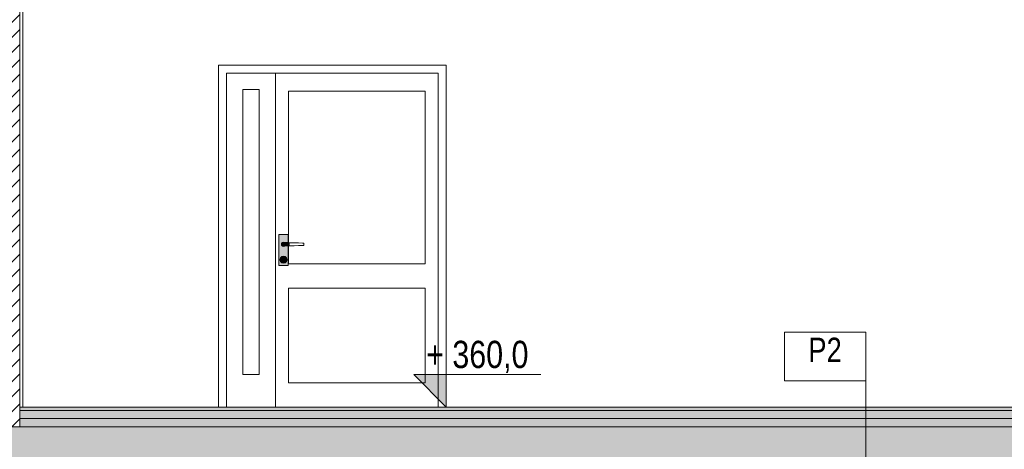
# Model space of a CAD drawing. Header units: millimetres. Extents: x -101298 to -58298, y 45839 to 66839.
# Tile 98 of 124: x -80228 to -74181, y 57011 to 59648. Entities that reach past the tile are written whole.
import ezdxf

# ---------------------------------------------------------------- set-up
doc = ezdxf.new("R2010")
doc.units = ezdxf.units.MM
doc.header["$MEASUREMENT"] = 0
for name, color, linetype, lineweight in [('Nowe_0_Nr_pióra__21', 7, 'Continuous', 20), ('Nowe_Konstrukcja - Stropy_Nr_pióra__21', 7, 'Continuous', 20), ('Nowe_Konstrukcja - Stropy_Nr_pióra__3', 7, 'Continuous', 13), ('Nowe_Konstrukcja - Ściany zew_Nr_pióra__106', 252, 'Continuous', 13), ('Nowe_Konstrukcja - Ściany zew_Nr_pióra__18', 9, 'Continuous', 15), ('Nowe_Konstrukcja - Ściany zew_Nr_pióra__19', 255, 'Continuous', 0), ('Nowe_Konstrukcja - Ściany zew_Nr_pióra__21', 7, 'Continuous', 20), ('Nowe_Konstrukcja - Ściany zew_Nr_pióra__3', 7, 'Continuous', 13), ('Nowe_Tabelka_Nr_pióra__3', 7, 'Continuous', 13), ('Nowe_Tabelka_Nr_pióra__7', 7, 'Continuous', 35), ('Nowe_Wymiarowanie - Ogólne_Nr_pióra__42', 8, 'Continuous', 25), ('Nowe_zagospodarowanie_Nr_pióra__21', 7, 'Continuous', 20)]:
    doc.layers.add(name, color=color, linetype=linetype, lineweight=lineweight)
for name, color, linetype, lineweight, true_color in [('Nowe_Konstrukcja - Stropy_Nr_pióra__23', 7, 'Continuous', 13, 0x858585), ('Nowe_Konstrukcja - Stropy_Nr_pióra__81', 7, 'Continuous', 13, 0x6a6a6a), ('Nowe_Konstrukcja - Ściany zew_Nr_pióra__102', 7, 'Continuous', 13, 0x3e3e3e), ('Nowe_Konstrukcja - Ściany zew_Nr_pióra__142', 7, 'Continuous', 0, 0xe8e8e8), ('Nowe_Konstrukcja - Ściany zew_Nr_pióra__23', 7, 'Continuous', 13, 0x858585), ('Nowe_Konstrukcja - Ściany zew_Nr_pióra__61', 7, 'Continuous', 18, 0x6a6a6a), ('Nowe_Konstrukcja - Ściany zew_Nr_pióra__62', 7, 'Continuous', 18, 0xaaaaaa), ('Nowe_Wymiarowanie - Ogólne_Nr_pióra__81', 7, 'Continuous', 13, 0x6a6a6a)]:
    doc.layers.add(name, color=color, linetype=linetype, lineweight=lineweight, true_color=true_color)
doc.layers.add('Nowe_Wymiarowanie - Ogólne', color=7, linetype='Continuous')
doc.layers.add('Nowe_zagospodarowanie', color=7, linetype='Continuous')
doc.styles.add('STYL_AUTOMATYCZNY_1', font='arial.ttf')
doc.styles.add('STYL_AUTOMATYCZNY_2', font='arial.ttf', dxfattribs={"width": 0.8})
doc.dimstyles.new('STYL_AUTOMATYCZNY__1', dxfattribs={"dimtxt": 125, "dimasz": 47.5, "dimexe": 0.18, "dimexo": 0.0625, "dimgap": 0, "dimtad": 1, "dimdec": 0, "dimlfac": 0.1, "dimzin": 0, "dimdsep": 46, "dimtxsty": 'STYL_AUTOMATYCZNY_1', "dimblk": 'ARROWHEAD_6', "dimblk1": 'ARROWHEAD_6', "dimblk2": 'ARROWHEAD_6', "dimcen": 0.09, "dimse1": 1, "dimse2": 1, "dimclrd": 256, "dimclre": 256, "dimclrt": 8, "dimazin": 0, "dimtfac": 1, "dimtdec": 4, "dimtmove": 0, "dimatfit": 3, "dimfxl": 0, "dimtolj": 1, "dimtzin": 0, "dimarcsym": 0})
doc.dimstyles.new('STYL_AUTOMATYCZNY__3', dxfattribs={"dimtxt": 125, "dimasz": 47.5, "dimexe": 0.18, "dimexo": 0.0625, "dimgap": 0, "dimtad": 1, "dimdec": 0, "dimlfac": 0.1, "dimzin": 0, "dimdsep": 46, "dimtxsty": 'STYL_AUTOMATYCZNY_1', "dimblk": 'ARROWHEAD_6', "dimblk1": 'ARROWHEAD_6', "dimblk2": 'ARROWHEAD_6', "dimcen": 0.09, "dimse1": 1, "dimse2": 1, "dimclrd": 256, "dimclre": 256, "dimclrt": 8, "dimazin": 0, "dimtfac": 1, "dimtdec": 4, "dimtmove": 2, "dimatfit": 3, "dimfxl": 0, "dimtolj": 1, "dimtzin": 0, "dimarcsym": 0})
pattern_1 = [(45, (0, 0), (-91.92388, 91.92388), []), (45, (-45.96, 45.96), (-91.92388, 91.92388), [97.5, -32.5])]

# ---------------------------------------------------------------- blocks, each defined once
blk = doc.blocks.new('Polilinia_1_1', base_point=(-75032.1, 56447))
at = {"layer": 'Nowe_zagospodarowanie', "linetype": 'Continuous', "lineweight": 0, "true_color": 0x000000}
blk.add_hatch(color=18, dxfattribs=at).paths.add_polyline_path([(-75082.1, 56447), (-75078.3, 56427.8), (-75067.5, 56411.6), (-75051.3, 56400.8), (-75032.1, 56397), (-75013, 56400.8), (-74996.8, 56411.6), (-74985.9, 56427.8), (-74982.1, 56447), (-74985.9, 56466.1), (-74996.8, 56482.3), (-75013, 56493.2), (-75032.1, 56497), (-75051.3, 56493.2), (-75067.5, 56482.3), (-75078.3, 56466.1)])
at = {"layer": 'Nowe_zagospodarowanie_Nr_pióra__21', "color": 7, "linetype": 'Continuous', "lineweight": 20, "flags": 128}
blk.add_lwpolyline([(-75032.1, 56497), (-75032.1, 57430.2), (-75532.1, 57430.2), (-75532.1, 57680.2), (-75532.1, 57730.2), (-75032.1, 57730.2), (-75032.1, 57430.2)], dxfattribs=at)
at = {"layer": 'Nowe_zagospodarowanie_Nr_pióra__21', "color": 7, "linetype": 'Continuous', "lineweight": 20}
blk.add_circle((-75032.1, 56447), 50, dxfattribs=at)
blk = doc.blocks.new('*D37')
at = {"layer": 'Nowe_Wymiarowanie - Ogólne_Nr_pióra__81', "color": 251, "linetype": 'Continuous', "lineweight": 13, "true_color": 0x6a6a6a}
for p, q in [((-70866.4, 57149.4), (-70960.2, 57149.4)), ((-70938.3, 57174.4), (-70888.3, 57124.4)), ((-70913.3, 56749.4), (-70913.3, 57149.4)), ((-70866.4, 56749.4), (-70960.2, 56749.4)), ((-70938.3, 56774.4), (-70888.3, 56724.4))]:
    blk.add_line(p, q, dxfattribs=at)
at = {"layer": 'Nowe_Wymiarowanie - Ogólne_Nr_pióra__42', "color": 8, "lineweight": 25, "insert": (-70955.1, 56954.1), "char_height": 125, "attachment_point": 7, "rotation": 90, "style": 'STYL_AUTOMATYCZNY_1'}
blk.add_mtext('\\A1;{\\pql;\\fArial|b0|i0|c238|p0;\\W1.000000;40}', dxfattribs=at)
blk = doc.blocks.new('ARROWHEAD_6')
at = {"color": 0, "linetype": 'Continuous', "lineweight": 0}
for p, q in [((0, 0), (-1, 0)), ((-0.5, -0.5), (0.5, 0.5))]:
    blk.add_line(p, q, dxfattribs=at)
blk = doc.blocks.new('*D38')
at = {"layer": 'Nowe_Wymiarowanie - Ogólne_Nr_pióra__81', "color": 251, "linetype": 'Continuous', "lineweight": 13, "true_color": 0x6a6a6a}
for p, q in [((-70866.4, 57269.4), (-70960.2, 57269.4)), ((-70938.3, 57294.4), (-70888.3, 57244.4)), ((-70913.3, 57149.4), (-70913.3, 57269.4)), ((-70866.4, 57149.4), (-70960.2, 57149.4)), ((-70938.3, 57174.4), (-70888.3, 57124.4))]:
    blk.add_line(p, q, dxfattribs=at)
blk = doc.blocks.new('*D39')
at = {"layer": 'Nowe_Wymiarowanie - Ogólne_Nr_pióra__81', "color": 251, "linetype": 'Continuous', "lineweight": 13, "true_color": 0x6a6a6a}
for p, q in [((-70938.3, 60294.4), (-70888.3, 60244.4)), ((-70866.4, 60269.4), (-70960.2, 60269.4)), ((-70913.3, 57269.4), (-70913.3, 60269.4)), ((-70866.4, 57269.4), (-70960.2, 57269.4)), ((-70938.3, 57294.4), (-70888.3, 57244.4))]:
    blk.add_line(p, q, dxfattribs=at)
at = {"layer": 'Nowe_Wymiarowanie - Ogólne_Nr_pióra__42', "color": 8, "lineweight": 25, "char_height": 125, "attachment_point": 7, "rotation": 90, "style": 'STYL_AUTOMATYCZNY_1'}
for s, insert in [('\\A1;{\\pql;\\fArial|b0|i0|c238|p0;\\W1.000000;8}', (-70938.3, 60149.1)), ('\\A1;{\\pql;\\fArial|b0|i0|c238|p0;\\W1.000000;300}', (-70938.3, 58674.1)), ('\\A1;{\\pql;\\fArial|b0|i0|c238|p0;\\W1.000000;12}', (-70938.3, 57294.4))]:
    blk.add_mtext(s, dxfattribs=dict(at, insert=insert))

msp = doc.modelspace()

# ---------------------------------------------------------------- hatches: boundary and pattern name
at = {"layer": 'Nowe_Konstrukcja - Stropy_Nr_pióra__23', "linetype": 'Continuous', "lineweight": 13, "true_color": 0x858585}
h = msp.add_hatch(dxfattribs=at)
h.set_pattern_fill('Beton_zbrojony_0001', color=252, style=0, pattern_type=2)
h.set_pattern_definition(pattern_1)
h.paths.add_polyline_path([(-80227.8, 60349.4), (-80467.8, 60349.4), (-80467.8, 57149.4), (-80227.8, 57149.4)])
h = msp.add_hatch(dxfattribs=at)
h.set_pattern_fill('Beton_zbrojony_0001', color=252, style=0, pattern_type=2)
h.set_pattern_definition(pattern_1)
h.paths.add_polyline_path([(-86767.8, 59009.4), (-86767.8, 58709.1), (-86527.8, 58709.1), (-86527.8, 58809.4), (-86487.3, 58809.4), (-85251.4, 58809.4), (-82656.8, 57293.1), (-82103, 56969.4), (-82087.3, 56969.4), (-82087.3, 56949.4), (-80467.8, 56949.4), (-80467.8, 56749.4), (-80227.8, 56749.4), (-80227.8, 56949.4), (-75032.1, 56949.4), (-70587.8, 56949.4), (-70587.8, 56749.6), (-70587.8, 56749.4), (-70447.8, 56749.4), (-70386.7, 56749.4), (-70327.8, 56749.4), (-70327.8, 57149.4), (-70327.8, 58169.4), (-70587.8, 58169.4), (-70587.8, 57149.4), (-75032.1, 57149.4), (-80347.8, 57149.4), (-82087.3, 57149.4), (-82087.3, 57269.4), (-82117.3, 57269.4), (-82117.3, 57373), (-82397.3, 57373), (-82397.3, 57433), (-82397.3, 57536.7), (-82677.3, 57536.7), (-82677.3, 57596.7), (-82677.3, 57700.3), (-82957.3, 57700.3), (-82957.3, 57864), (-83237.3, 57864), (-83237.3, 57924), (-83237.3, 58027.6), (-83342, 58027.6), (-83517.3, 58027.6), (-83517.3, 58087.6), (-83517.3, 58191.2), (-83797.3, 58191.2), (-83797.3, 58251.2), (-83797.3, 58354.9), (-84077.3, 58354.9), (-84077.3, 58414.9), (-84077.3, 58518.5), (-84357.3, 58518.5), (-84357.3, 58578.5), (-84357.3, 58682.1), (-84637.3, 58682.1), (-84637.3, 58742.1), (-84637.3, 58845.8), (-84917.3, 58845.8), (-84917.3, 59009.4), (-86527.8, 59009.4)])
at = {"layer": 'Nowe_Konstrukcja - Stropy_Nr_pióra__23', "linetype": 'Continuous', "lineweight": 0, "true_color": 0xe0e0e0}
msp.add_hatch(color=254, dxfattribs=at).paths.add_polyline_path([(-70387.5, 57249.4), (-70387.5, 57269.4), (-80227.8, 57269.4), (-80227.8, 57249.4)])
at = {"layer": 'Nowe_Konstrukcja - Stropy_Nr_pióra__23', "linetype": 'Continuous', "lineweight": 13, "true_color": 0x858585}
h = msp.add_hatch(dxfattribs=at)
h.set_pattern_fill('Beton_lekki_0001', color=252, style=0, pattern_type=2)
h.set_pattern_definition([(0, (0, 0), (0, 389.7114), [24.375, -200.625]), (0, (112.5, 194.86), (0, 389.7114), [24.375, -200.625]), (60, (0, 0), (-337.5, 194.8557), [24.375, -200.625]), (60, (225, 0), (-337.5, 194.8557), [24.375, -200.625]), (120, (24.37, 0), (337.5, 194.8557), [24.375, -200.625]), (120, (249.38, 0), (337.5, 194.8557), [24.375, -200.625]), (0, (0, 37.5), (0, 75), [0, -75, 0, -112.5]), (45, (37.5, 37.5), (-53.03301, 53.03301), [0, -56.25, 0, -93.75])])
h.paths.add_polyline_path([(-70387.5, 57199.4), (-70387.5, 57249.4), (-80227.8, 57249.4), (-80227.8, 57199.4)])
h = msp.add_hatch(dxfattribs=at)
h.set_pattern_fill('Styropian_0001', color=252, style=0, pattern_type=2)
h.set_pattern_definition([(90, (0, 0), (-173.20508, 0), [100, -200]), (90, (-86.6, 150), (-173.20508, 0), [100, -200]), (150, (-4e-14, 100), (86.60254, 150), [100, -200]), (150, (-173.2, 100), (86.60254, 150), [100, -200]), (210, (0, 0), (-86.60254, 150), [100, -200]), (210, (-173.2, -7e-14), (-86.60254, 150), [100, -200])])
h.paths.add_polyline_path([(-70387.5, 57149.4), (-70387.5, 57199.4), (-80227.8, 57199.4), (-80227.8, 57149.4)])
at = {"layer": 'Nowe_Konstrukcja - Ściany zew_Nr_pióra__102', "linetype": 'Continuous', "lineweight": 13, "true_color": 0x3e3e3e}
for points in [[(-78618.2, 58275.4), (-78619, 58275.9), (-78620.8, 58269.4), (-78619.8, 58269.4)], [(-78619.8, 58269.4), (-78620.8, 58269.4), (-78619, 58262.9), (-78618.2, 58263.4)], [(-78613.8, 58279.8), (-78614.3, 58280.7), (-78619, 58275.9), (-78618.2, 58275.4)], [(-78618.2, 58263.4), (-78619, 58262.9), (-78614.3, 58258.1), (-78613.8, 58259)], [(-78613.8, 58259), (-78614.3, 58258.1), (-78607.8, 58256.4), (-78607.8, 58257.4)], [(-78607.8, 58257.4), (-78607.8, 58256.4), (-78601.3, 58258.1), (-78601.8, 58259)], [(-78601.8, 58259), (-78601.3, 58258.1), (-78600, 58259.4), (-78601.4, 58259.4)], [(-78613.9, 58186.9), (-78614.7, 58187.4), (-78615.8, 58183.4), (-78614.8, 58183.4)], [(-78614.8, 58183.4), (-78615.8, 58183.4), (-78614.7, 58179.4), (-78613.9, 58179.9)], [(-78613.9, 58179.9), (-78614.7, 58179.4), (-78611.8, 58176.5), (-78611.3, 58177.3)], [(-78611.3, 58177.3), (-78611.8, 58176.5), (-78607.8, 58175.4), (-78607.8, 58176.4)], [(-78607.8, 58176.4), (-78607.8, 58175.4), (-78603.8, 58176.5), (-78604.3, 58177.3)], [(-78604.3, 58177.3), (-78603.8, 58176.5), (-78600.9, 58179.4), (-78601.7, 58179.9)]]:
    msp.add_hatch(color=250, dxfattribs=at).paths.add_polyline_path(points)
at = {"layer": 'Nowe_Konstrukcja - Ściany zew_Nr_pióra__106', "linetype": 'Continuous', "lineweight": 13}
for points in [[(-78627.8, 58174.4), (-78629.8, 58174.4), (-78626.8, 58163.4), (-78625.1, 58164.4)], [(-78601.7, 58186.9), (-78600.9, 58187.4), (-78603.8, 58190.3), (-78604.3, 58189.5)], [(-78625.1, 58164.4), (-78626.8, 58163.4), (-78618.8, 58155.3), (-78617.8, 58157.1)], [(-78617.8, 58157.1), (-78618.8, 58155.3), (-78607.8, 58152.4), (-78607.8, 58154.4)], [(-78607.8, 58154.4), (-78607.8, 58152.4), (-78596.8, 58155.3), (-78597.8, 58157.1)]]:
    msp.add_hatch(color=252, dxfattribs=at).paths.add_polyline_path(points)
at = {"layer": 'Nowe_Konstrukcja - Ściany zew_Nr_pióra__142', "linetype": 'Continuous', "lineweight": 0, "true_color": 0xe8e8e8}
msp.add_hatch(color=254, dxfattribs=at).paths.add_polyline_path([(-78587.8, 58174.4), (-78585.8, 58174.4), (-78588.7, 58185.4), (-78590.5, 58184.4)])
at = {"layer": 'Nowe_Konstrukcja - Ściany zew_Nr_pióra__18', "linetype": 'Continuous', "lineweight": 15}
h = msp.add_hatch(color=9, dxfattribs=at)
h.paths.add_polyline_path([(-78579.3, 58329.4), (-78636.3, 58329.4), (-78636.3, 58139.4), (-78579.3, 58139.4), (-78579.3, 58259.5), (-78582.8, 58259.4), (-78600, 58259.4), (-78601.3, 58258.1), (-78607.8, 58256.4), (-78614.3, 58258.1), (-78619, 58262.9), (-78620.8, 58269.4), (-78619, 58275.9), (-78614.3, 58280.7), (-78607.8, 58282.4), (-78601.3, 58280.7), (-78600, 58279.4), (-78582.8, 58279.4), (-78579.3, 58279.3)])
h.paths.add_polyline_path([(-78626.8, 58163.4), (-78629.8, 58174.4), (-78626.8, 58185.4), (-78618.8, 58193.5), (-78607.8, 58196.4), (-78596.8, 58193.5), (-78588.7, 58185.4), (-78585.8, 58174.4), (-78588.7, 58163.4), (-78596.8, 58155.3), (-78607.8, 58152.4), (-78618.8, 58155.3)], flags=0)
for points in [[(-78607.8, 58259.4), (-78582.8, 58259.4), (-78582.8, 58279.4), (-78607.8, 58279.4), (-78612.8, 58278.1), (-78616.5, 58274.4), (-78617.8, 58269.4), (-78616.5, 58264.4), (-78612.8, 58260.7)], [(-78582.8, 58279.4), (-78582.8, 58259.4), (-78569.4, 58259.8), (-78569.4, 58279)], [(-78590.5, 58164.4), (-78588.7, 58163.4), (-78585.8, 58174.4), (-78587.8, 58174.4)]]:
    msp.add_hatch(color=9, dxfattribs=at).paths.add_polyline_path(points)
h = msp.add_hatch(color=9, dxfattribs=at)
h.paths.add_polyline_path([(-78627.8, 58174.4), (-78625.1, 58164.4), (-78617.8, 58157.1), (-78607.8, 58154.4), (-78597.8, 58157.1), (-78590.5, 58164.4), (-78587.8, 58174.4), (-78590.5, 58184.4), (-78597.8, 58191.7), (-78607.8, 58194.4), (-78617.8, 58191.7), (-78625.1, 58184.4)])
h.paths.add_polyline_path([(-78615.8, 58183.4), (-78614.7, 58187.4), (-78611.8, 58190.3), (-78607.8, 58191.4), (-78603.8, 58190.3), (-78600.9, 58187.4), (-78599.8, 58183.4), (-78600.9, 58179.4), (-78603.8, 58176.5), (-78607.8, 58175.4), (-78611.8, 58176.5), (-78614.7, 58179.4)], flags=0)
at = {"layer": 'Nowe_Konstrukcja - Ściany zew_Nr_pióra__19', "linetype": 'Continuous', "lineweight": 0}
for points in [[(-78597.8, 58191.7), (-78596.8, 58193.5), (-78607.8, 58196.4), (-78607.8, 58194.4)], [(-78590.5, 58184.4), (-78588.7, 58185.4), (-78596.8, 58193.5), (-78597.8, 58191.7)]]:
    msp.add_hatch(color=255, dxfattribs=at).paths.add_polyline_path(points)
at = {"layer": 'Nowe_Konstrukcja - Ściany zew_Nr_pióra__21', "linetype": 'Continuous', "lineweight": 20}
msp.add_hatch(color=7, dxfattribs=at).paths.add_polyline_path([(-77607.8, 57269.4), (-77607.8, 57469.4), (-77807.8, 57469.4)])
at = {"layer": 'Nowe_Konstrukcja - Ściany zew_Nr_pióra__23', "linetype": 'Continuous', "lineweight": 13, "true_color": 0x858585}
for points in [[(-78601.8, 58279.8), (-78601.3, 58280.7), (-78607.8, 58282.4), (-78607.8, 58281.4)], [(-78601.8, 58279.8), (-78601.4, 58279.4), (-78600, 58279.4), (-78601.3, 58280.7)], [(-78604.3, 58189.5), (-78603.8, 58190.3), (-78607.8, 58191.4), (-78607.8, 58190.4)], [(-78597.8, 58157.1), (-78596.8, 58155.3), (-78588.7, 58163.4), (-78590.5, 58164.4)]]:
    msp.add_hatch(color=252, dxfattribs=at).paths.add_polyline_path(points)
at = {"layer": 'Nowe_Konstrukcja - Ściany zew_Nr_pióra__61', "linetype": 'Continuous', "lineweight": 18, "true_color": 0x6a6a6a}
for points in [[(-78619.8, 58269.4), (-78618.2, 58263.4), (-78613.8, 58259), (-78607.8, 58257.4), (-78601.8, 58259), (-78601.4, 58259.4), (-78607.8, 58259.4), (-78612.8, 58260.7), (-78616.5, 58264.4), (-78617.8, 58269.4), (-78616.5, 58274.4), (-78612.8, 58278.1), (-78607.8, 58279.4), (-78601.4, 58279.4), (-78601.8, 58279.8), (-78607.8, 58281.4), (-78613.8, 58279.8), (-78618.2, 58275.4)], [(-78607.8, 58281.4), (-78607.8, 58282.4), (-78614.3, 58280.7), (-78613.8, 58279.8)], [(-78600.8, 58183.4), (-78601.7, 58186.9), (-78604.3, 58189.5), (-78607.8, 58190.4), (-78611.3, 58189.5), (-78613.9, 58186.9), (-78614.8, 58183.4), (-78613.9, 58179.9), (-78611.3, 58177.3), (-78607.8, 58176.4), (-78604.3, 58177.3), (-78601.7, 58179.9)], [(-78611.3, 58189.5), (-78611.8, 58190.3), (-78614.7, 58187.4), (-78613.9, 58186.9)], [(-78601.7, 58179.9), (-78600.9, 58179.4), (-78599.8, 58183.4), (-78600.8, 58183.4)]]:
    msp.add_hatch(color=251, dxfattribs=at).paths.add_polyline_path(points)
at = {"layer": 'Nowe_Konstrukcja - Ściany zew_Nr_pióra__62', "linetype": 'Continuous', "lineweight": 18, "true_color": 0xaaaaaa}
msp.add_hatch(color=253, dxfattribs=at).paths.add_polyline_path([(-78617.8, 58191.7), (-78618.8, 58193.5), (-78626.8, 58185.4), (-78625.1, 58184.4)])

# ---------------------------------------------------------------- linework, layer by layer
at = {"layer": 'Nowe_0_Nr_pióra__21', "color": 7, "linetype": 'Continuous', "lineweight": 20, "flags": 128}
msp.add_lwpolyline([(-77607.8, 57669.4), (-77607.8, 57269.4), (-77607.8, 57469.4), (-77807.8, 57469.4), (-77607.8, 57269.4), (-77607.8, 57469.4), (-77027.5, 57469.4)], dxfattribs=at)
at = {"layer": 'Nowe_Konstrukcja - Stropy_Nr_pióra__21', "color": 7, "linetype": 'Continuous', "lineweight": 20, "flags": 128}
msp.add_lwpolyline([(-80227.8, 60349.4), (-80467.8, 60349.4), (-80467.8, 57149.4), (-80227.8, 57149.4)], close=True, dxfattribs=at)
msp.add_lwpolyline([(-80227.8, 56949.4), (-75032.1, 56949.4), (-70587.8, 56949.4), (-70587.8, 56749.6), (-70587.8, 56749.4), (-70447.8, 56749.4), (-70386.7, 56749.4), (-70327.8, 56749.4), (-70327.8, 57149.4), (-70327.8, 58169.4), (-70587.8, 58169.4), (-70587.8, 57149.4), (-75032.1, 57149.4), (-80347.8, 57149.4)], dxfattribs=at)
at = {"layer": 'Nowe_Konstrukcja - Stropy_Nr_pióra__3', "color": 7, "linetype": 'Continuous', "lineweight": 13}
for p, q in [((-80227.8, 57249.4), (-70387.5, 57249.4)), ((-80227.8, 57249.4), (-70587.8, 57249.4)), ((-82087.3, 57149.4), (-70587.8, 57149.4)), ((-82087.3, 57149.4), (-70587.8, 57149.4)), ((-80227.8, 57199.4), (-70387.5, 57199.4)), ((-80227.8, 57199.4), (-70587.8, 57199.4))]:
    msp.add_line(p, q, dxfattribs=at)
at = {"layer": 'Nowe_Konstrukcja - Stropy_Nr_pióra__81', "color": 251, "linetype": 'Continuous', "lineweight": 13, "true_color": 0x6a6a6a}
msp.add_line((-82087.3, 57149.4), (-79957.8, 57149.4), dxfattribs=at)
msp.add_line((-82087.3, 57149.4), (-79957.8, 57149.4), dxfattribs=at)
at = {"layer": 'Nowe_Konstrukcja - Ściany zew_Nr_pióra__3', "color": 7, "linetype": 'Continuous', "lineweight": 13}
for p, q in [((-80227.8, 57149.4), (-80227.8, 60549.4)), ((-80227.8, 57269.4), (-80227.8, 60549.4)), ((-80207.8, 57269.4), (-80207.8, 60269.4)), ((-79007.8, 57269.4), (-79007.8, 59369.4)), ((-79007.8, 59369.4), (-77607.8, 59369.4)), ((-78957.8, 57269.4), (-78957.8, 59319.4)), ((-78957.8, 59319.4), (-77657.8, 59319.4)), ((-78657.8, 59219.4), (-78657.8, 59319.4)), ((-77657.8, 59319.4), (-77657.8, 57269.4)), ((-77607.8, 59369.4), (-77607.8, 57269.4)), ((-78857.8, 59219.4), (-78757.8, 59219.4)), ((-78857.8, 57469.4), (-78857.8, 59219.4)), ((-78757.8, 59219.4), (-78757.8, 57469.4)), ((-78657.8, 57469.4), (-78657.8, 59219.4)), ((-77737.8, 59209.4), (-78577.8, 59209.4)), ((-78577.8, 59209.4), (-78577.8, 58279.3)), ((-77737.8, 58149.4), (-77737.8, 59209.4)), ((-78636.3, 58329.4), (-78579.3, 58329.4)), ((-78636.3, 58139.4), (-78636.3, 58329.4)), ((-78579.3, 58329.4), (-78579.3, 58279.3)), ((-78620.8, 58269.4), (-78619, 58275.9)), ((-78619, 58262.9), (-78620.8, 58269.4)), ((-78619.8, 58269.4), (-78618.2, 58275.4)), ((-78618.2, 58263.4), (-78619.8, 58269.4)), ((-78619, 58275.9), (-78614.3, 58280.7)), ((-78614.3, 58258.1), (-78619, 58262.9)), ((-78618.2, 58275.4), (-78613.8, 58279.8)), ((-78613.8, 58259), (-78618.2, 58263.4)), ((-78617.8, 58269.4), (-78616.5, 58274.4)), ((-78616.5, 58264.4), (-78617.8, 58269.4)), ((-78616.5, 58274.4), (-78612.8, 58278.1)), ((-78612.8, 58260.7), (-78616.5, 58264.4)), ((-78614.3, 58280.7), (-78607.8, 58282.4)), ((-78607.8, 58256.4), (-78614.3, 58258.1)), ((-78613.8, 58279.8), (-78607.8, 58281.4)), ((-78607.8, 58257.4), (-78613.8, 58259)), ((-78612.8, 58278.1), (-78607.8, 58279.4)), ((-78607.8, 58259.4), (-78612.8, 58260.7)), ((-78607.8, 58282.4), (-78601.3, 58280.7)), ((-78607.8, 58281.4), (-78601.8, 58279.8)), ((-78607.8, 58279.4), (-78582.8, 58279.4)), ((-78582.8, 58259.4), (-78607.8, 58259.4)), ((-78601.8, 58259), (-78607.8, 58257.4)), ((-78601.3, 58258.1), (-78607.8, 58256.4)), ((-78601.8, 58279.8), (-78601.4, 58279.4)), ((-78601.4, 58259.4), (-78601.8, 58259)), ((-78601.3, 58280.7), (-78600, 58279.4)), ((-78600, 58259.4), (-78601.3, 58258.1)), ((-78582.8, 58279.4), (-78569.4, 58279)), ((-78569.4, 58259.8), (-78582.8, 58259.4)), ((-78579.3, 58259.5), (-78579.3, 58139.4)), ((-78577.8, 58259.5), (-78577.8, 58149.4)), ((-78569.4, 58279), (-78542.7, 58278.2)), ((-78542.7, 58260.6), (-78569.4, 58259.8)), ((-78542.7, 58278.2), (-78516.3, 58277.4)), ((-78516.3, 58261.4), (-78542.7, 58260.6)), ((-78516.3, 58277.4), (-78490.4, 58276.7)), ((-78490.4, 58262.1), (-78516.3, 58261.4)), ((-78490.4, 58276.7), (-78482.3, 58276.4)), ((-78482.3, 58262.4), (-78490.4, 58262.1)), ((-78482.3, 58276.4), (-78482.3, 58262.4)), ((-78629.8, 58174.4), (-78626.8, 58185.4)), ((-78626.8, 58163.4), (-78629.8, 58174.4)), ((-78627.8, 58174.4), (-78625.1, 58184.4)), ((-78625.1, 58164.4), (-78627.8, 58174.4)), ((-78626.8, 58185.4), (-78618.8, 58193.5)), ((-78625.1, 58184.4), (-78617.8, 58191.7)), ((-78618.8, 58193.5), (-78607.8, 58196.4)), ((-78617.8, 58191.7), (-78607.8, 58194.4)), ((-78615.8, 58183.4), (-78614.7, 58187.4)), ((-78614.7, 58179.4), (-78615.8, 58183.4)), ((-78614.8, 58183.4), (-78613.9, 58186.9)), ((-78613.9, 58179.9), (-78614.8, 58183.4)), ((-78614.7, 58187.4), (-78611.8, 58190.3)), ((-78611.8, 58176.5), (-78614.7, 58179.4)), ((-78613.9, 58186.9), (-78611.3, 58189.5)), ((-78611.3, 58177.3), (-78613.9, 58179.9)), ((-78611.8, 58190.3), (-78607.8, 58191.4)), ((-78607.8, 58175.4), (-78611.8, 58176.5)), ((-78611.3, 58189.5), (-78607.8, 58190.4)), ((-78607.8, 58176.4), (-78611.3, 58177.3)), ((-78607.8, 58196.4), (-78596.8, 58193.5)), ((-78607.8, 58194.4), (-78597.8, 58191.7)), ((-78607.8, 58191.4), (-78603.8, 58190.3)), ((-78607.8, 58190.4), (-78604.3, 58189.5)), ((-78604.3, 58177.3), (-78607.8, 58176.4)), ((-78603.8, 58176.5), (-78607.8, 58175.4)), ((-78604.3, 58189.5), (-78601.7, 58186.9)), ((-78601.7, 58179.9), (-78604.3, 58177.3)), ((-78603.8, 58190.3), (-78600.9, 58187.4)), ((-78600.9, 58179.4), (-78603.8, 58176.5)), ((-78601.7, 58186.9), (-78600.8, 58183.4)), ((-78600.8, 58183.4), (-78601.7, 58179.9)), ((-78600.9, 58187.4), (-78599.8, 58183.4)), ((-78599.8, 58183.4), (-78600.9, 58179.4)), ((-78597.8, 58191.7), (-78590.5, 58184.4)), ((-78596.8, 58193.5), (-78588.7, 58185.4)), ((-78590.5, 58184.4), (-78587.8, 58174.4)), ((-78587.8, 58174.4), (-78590.5, 58164.4)), ((-78588.7, 58185.4), (-78585.8, 58174.4)), ((-78585.8, 58174.4), (-78588.7, 58163.4)), ((-78579.3, 58139.4), (-78636.3, 58139.4)), ((-78618.8, 58155.3), (-78626.8, 58163.4)), ((-78617.8, 58157.1), (-78625.1, 58164.4)), ((-78607.8, 58152.4), (-78618.8, 58155.3)), ((-78607.8, 58154.4), (-78617.8, 58157.1)), ((-78597.8, 58157.1), (-78607.8, 58154.4)), ((-78596.8, 58155.3), (-78607.8, 58152.4)), ((-78590.5, 58164.4), (-78597.8, 58157.1)), ((-78588.7, 58163.4), (-78596.8, 58155.3)), ((-78577.8, 58149.4), (-77737.8, 58149.4)), ((-77737.8, 57999.4), (-78577.8, 57999.4)), ((-78577.8, 57999.4), (-78577.8, 57419.4)), ((-77737.8, 57419.4), (-77737.8, 57999.4)), ((-78757.8, 57469.4), (-78857.8, 57469.4)), ((-78657.8, 57269.4), (-78657.8, 57469.4)), ((-78577.8, 57419.4), (-77737.8, 57419.4)), ((-80227.8, 57269.4), (-70387.5, 57269.4))]:
    msp.add_line(p, q, dxfattribs=at)

# ---------------------------------------------------------------- block references
at = {"layer": 'Nowe_zagospodarowanie', "color": 7, "linetype": 'Continuous', "lineweight": 20}
msp.add_blockref('Polilinia_1_1', (-75032.1, 56447), dxfattribs=at)

# ---------------------------------------------------------------- texts
at = {"layer": 'Nowe_Tabelka_Nr_pióra__3', "color": 7, "linetype": 'Continuous', "lineweight": 13, "insert": (-77731.9, 57478.5), "char_height": 167.188, "attachment_point": 7, "style": 'STYL_AUTOMATYCZNY_2'}
msp.add_mtext('\\A1;{\\pql;\\fArial|b0|i0|c238|p0;\\W0.800000;+ 360,0}', dxfattribs=at)
at = {"layer": 'Nowe_Tabelka_Nr_pióra__7', "color": 7, "linetype": 'Continuous', "lineweight": 35, "insert": (-75282.1, 57545.9), "char_height": 150, "attachment_point": 8, "style": 'STYL_AUTOMATYCZNY_2'}
msp.add_mtext('\\A1;{\\pqc;\\fArial|b0|i0|c238|p0;\\W0.800000;P2}', dxfattribs=at)

# ---------------------------------------------------------------- dimensions: what is measured, and where the dimension line sits
at = {"layer": 'Nowe_Wymiarowanie - Ogólne', "color": 251, "linetype": 'Continuous', "lineweight": 13, "true_color": 0x6a6a6a}
for base, p1, p2, dimstyle, picture, middle in [((-70913.3, 60269.4), (-80207.8, 57269.4), (-80207.8, 60269.4), 'STYL_AUTOMATYCZNY__1', '*D39', (-71000.8, 58816.8)), ((-70913.3, 57269.4), (-80227.8, 57149.4), (-80207.8, 57269.4), 'STYL_AUTOMATYCZNY__1', '*D38', (-71000.8, 57389.5)), ((-70913.3, 57149.4), (-80227.8, 56749.4), (-80227.8, 57149.4), 'STYL_AUTOMATYCZNY__3', '*D37', (-71017.6, 57049.2))]:
    dim = msp.add_linear_dim(base=base, p1=p1, p2=p2, angle=90, dimstyle=dimstyle, dxfattribs=at)
    dim.commit()
    dim.dimension.update_dxf_attribs({"geometry": picture, "text_midpoint": middle, "dimtype": 160, "text_rotation": 90})

doc.saveas('drawing.dxf')
